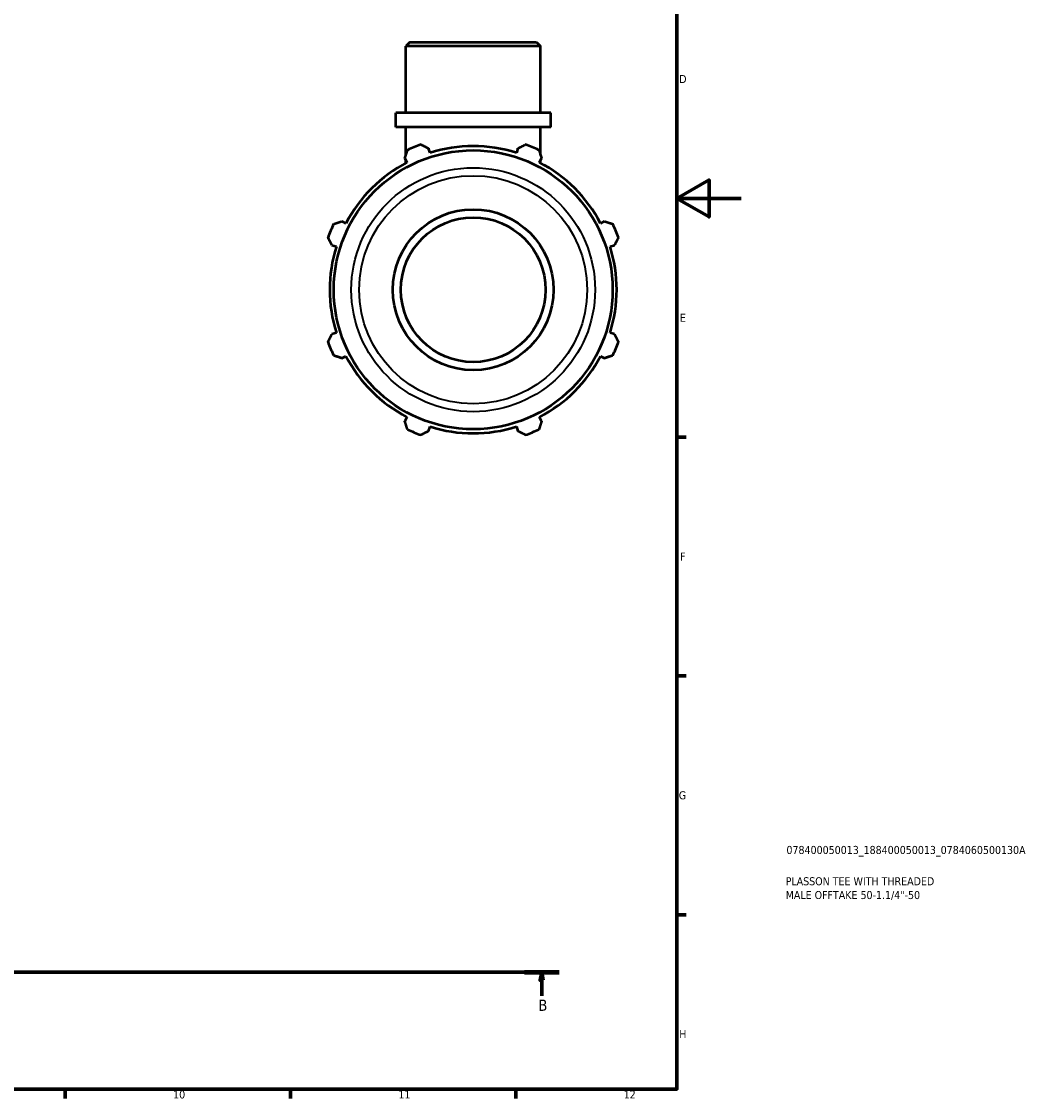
# Model space of a CAD drawing. Header units: millimetres. Extents: x 0 to 931, y 0 to 860.
# Tile 5 of 6: x 617 to 931, y 17 to 352. Entities that reach past the tile are written whole.
import ezdxf

# ---------------------------------------------------------------- set-up
doc = ezdxf.new("R2010")
doc.units = ezdxf.units.MM
doc.linetypes.add('CHAIN', pattern=[0.7087, 0.4724, -0.0591, 0.1181, -0.0591])
for name, color, linetype, lineweight in [('Border (ISO)', 7, 'Continuous', 70), ('Section Line (ISO)', 7, 'CHAIN', 70), ('Title (ISO)', 7, 'Continuous', 50), ('Visible (ISO)', 7, 'Continuous', 50), ('Visible Narrow (ISO)', 7, 'Continuous', 35)]:
    doc.layers.add(name, color=color, linetype=linetype, lineweight=lineweight)
doc.styles.add('Label Text (ISO)', font='tahoma.ttf')
doc.styles.add('Note Text (ISO)', font='tahoma.ttf')

# ---------------------------------------------------------------- blocks, each defined once
blk = doc.blocks.new('Borders Default Border')
at = {"layer": 'Border (ISO)'}
for p, q in [((821, 222.75), (823.9, 222.75)), ((821, 148.5), (823.9, 148.5)), ((821, 74.25), (823.9, 74.25)), ((630.75, 20), (630.75, 17.1)), ((700.83, 20), (700.83, 17.1)), ((770.92, 20), (770.92, 17.1))]:
    blk.add_line(p, q, dxfattribs=at)
at = {"layer": 'Border (ISO)', "flags": 128}
for points in [[(20, 20), (20, 574), (821, 574), (821, 20), (20, 20)], [(841, 297), (821, 297), (831, 302.77), (831, 291.23), (821, 297)]]:
    blk.add_lwpolyline(points, dxfattribs=at)
at = {"layer": 'Border (ISO)', "color": 232, "true_color": 0xca0064, "char_height": 2.5, "attachment_point": 7, "style": 'Note Text (ISO)'}
for s, insert in [('D', (821.73, 332.88)), ('E', (821.94, 258.63)), ('F', (822, 184.38)), ('G', (821.61, 110.08)), ('H', (821.74, 35.88)), ('10', (664.29, 17.05)), ('11', (734.37, 17.1)), ('12', (804.46, 17.1))]:
    blk.add_mtext(s, dxfattribs=dict(at, insert=insert))
blk = doc.blocks.new('Title Blocks ISO')
at = {"layer": 'Title (ISO)', "color": 232, "true_color": 0xca0064, "style": 'Note Text (ISO)'}
for tag, p in [('PART_NUMBER_001', (34.08, 73.13)), ('DESCRIPTION_001', (33.84, 63.4)), ('DESCRIPTION_002', (33.84, 59.12))]:
    blk.add_attdef(tag, p, '', height=2.5, dxfattribs=at)
blk = doc.blocks.new('2dTransSection0')
at = {"layer": 'Section Line (ISO)', "linetype": 'CHAIN'}
blk.add_line((199.86, 56.35), (784.34, 56.35), dxfattribs=at)
at = {"layer": 'Section Line (ISO)', "linetype": 'Continuous', "lineweight": 140}
blk.add_line((773.55, 56.35), (784.34, 56.35), dxfattribs=at)
at = {"layer": 'Section Line (ISO)', "linetype": 'Continuous'}
for p, q in [((778.95, 56.35), (778.45, 53.85)), ((778.45, 53.85), (779.45, 53.85)), ((778.95, 53.85), (778.95, 56.35)), ((779.45, 53.85), (778.95, 56.35)), ((778.95, 48.99), (778.95, 53.85))]:
    blk.add_line(p, q, dxfattribs=at)
at = {"layer": 'Section Line (ISO)', "linetype": 'Continuous', "flags": 128}
blk.add_lwpolyline([(779.45, 53.85), (778.95, 56.35), (778.45, 53.85), (779.45, 53.85)], dxfattribs=at)
at = {"layer": 'Section Line (ISO)'}
blk.add_solid([(779.45, 53.85), (778.95, 56.35), (778.45, 53.85), (779.45, 53.85)], dxfattribs=at)
at = {"layer": 'Section Line (ISO)', "insert": (777.88, 44.35), "char_height": 3.5, "attachment_point": 7, "style": 'Label Text (ISO)'}
blk.add_mtext('B', dxfattribs=at)

msp = doc.modelspace()

# ---------------------------------------------------------------- linework, layer by layer
at = {"layer": 'Visible (ISO)'}
for p, q in [((737.943, 345.599), (736.686, 344.342)), ((737.943, 345.599), (777.339, 345.599)), ((777.339, 345.599), (778.596, 344.342)), ((778.596, 344.342), (736.686, 344.342)), ((736.686, 323.599), (736.686, 344.342)), ((778.596, 323.599), (778.596, 344.342)), ((781.739, 323.599), (733.543, 323.599)), ((733.543, 319.199), (733.543, 323.599)), ((781.739, 319.199), (781.739, 323.599)), ((781.739, 319.199), (733.543, 319.199)), ((736.686, 310.461), (736.686, 319.199)), ((778.596, 310.461), (778.596, 319.199)), ((744.217, 311.173), (743.784, 312.547)), ((771.497, 312.547), (771.064, 311.173)), ((736.364, 309.473), (737.028, 308.195)), ((736.686, 308.015), (736.686, 308.853)), ((778.253, 308.195), (778.918, 309.473)), ((778.596, 308.015), (778.596, 308.853)), ((718.045, 289.212), (716.767, 289.877)), ((798.514, 289.877), (797.237, 289.212)), ((713.694, 282.456), (715.067, 282.023)), ((800.215, 282.023), (801.588, 282.456)), ((715.067, 255.176), (713.694, 254.743)), ((801.588, 254.743), (800.215, 255.176)), ((716.767, 247.322), (718.045, 247.987)), ((797.237, 247.987), (798.514, 247.322)), ((737.028, 229.003), (736.364, 227.726)), ((778.918, 227.726), (778.253, 229.003)), ((743.784, 224.652), (744.217, 226.025)), ((771.064, 226.025), (771.497, 224.652))]:
    msp.add_line(p, q, dxfattribs=at)
for radius in [43.367, 25, 22.5]:
    msp.add_circle((757.641, 268.599), radius, dxfattribs=at)
for radius, start, end in [(48, 109.79198, 115.20802), (44.64, 72.5, 107.5), (48, 64.79198, 70.20802), (44.64, 117.5, 152.5), (44.64, 27.5, 62.5), (48, 154.79198, 160.20802), (48, 19.79198, 25.20802), (44.64, 162.5, 197.5), (44.64, 342.5, 17.5), (48, 199.79198, 205.20802), (48, 334.79198, 340.20802), (44.64, 207.5, 242.5), (44.64, 297.5, 332.5), (48, 244.79198, 250.20802), (44.64, 252.5, 287.5), (48, 289.79198, 295.20802)]:
    msp.add_arc((757.641, 268.599), radius, start, end, dxfattribs=at)
for points, weights in [([(736.364, 309.473), (736.772, 310.724), (737.197, 312.028)], [1.0012831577, 1.00105004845, 1]), ([(741.388, 313.764), (742.611, 313.143), (743.784, 312.547)], [1, 1.00105004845, 1.0012831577]), ([(771.497, 312.547), (772.671, 313.143), (773.894, 313.764)], [1.0012831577, 1.00105004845, 1]), ([(778.084, 312.028), (778.51, 310.724), (778.918, 309.473)], [1, 1.00105004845, 1.0012831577]), ([(714.212, 289.043), (715.516, 289.468), (716.767, 289.877)], [1, 1.00105004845, 1.0012831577]), ([(798.514, 289.877), (799.766, 289.468), (801.07, 289.043)], [1.0012831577, 1.00105004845, 1]), ([(713.694, 282.456), (713.097, 283.63), (712.476, 284.852)], [1.0012831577, 1.00105004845, 1]), ([(802.805, 284.852), (802.184, 283.63), (801.588, 282.456)], [1, 1.00105004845, 1.0012831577]), ([(712.476, 252.346), (713.097, 253.569), (713.694, 254.743)], [1, 1.00105004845, 1.0012831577]), ([(801.588, 254.743), (802.184, 253.569), (802.805, 252.346)], [1.0012831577, 1.00105004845, 1]), ([(716.767, 247.322), (715.516, 247.73), (714.212, 248.156)], [1.0012831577, 1.00105004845, 1]), ([(801.07, 248.156), (799.766, 247.73), (798.514, 247.322)], [1, 1.00105004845, 1.0012831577]), ([(737.197, 225.17), (736.772, 226.474), (736.364, 227.726)], [1, 1.00105004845, 1.0012831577]), ([(743.784, 224.652), (742.611, 224.056), (741.388, 223.435)], [1.0012831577, 1.00105004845, 1]), ([(773.894, 223.435), (772.671, 224.056), (771.497, 224.652)], [1, 1.00105004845, 1.0012831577]), ([(778.918, 227.726), (778.51, 226.474), (778.084, 225.17)], [1.0012831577, 1.00105004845, 1])]:
    msp.add_rational_spline(points, weights, degree=2, dxfattribs=at)
at = {"layer": 'Visible Narrow (ISO)'}
for radius in [37.921, 35.476]:
    msp.add_circle((757.641, 268.599), radius, dxfattribs=at)

# ---------------------------------------------------------------- block references
msp.add_blockref('Borders Default Border', (0, 0))
msp.add_blockref('Title Blocks ISO', (821, 20)).add_auto_attribs({'PART_NUMBER_001': '078400050013_188400050013_0784060500130A', 'DESCRIPTION_001': 'PLASSON TEE WITH THREADED', 'DESCRIPTION_002': 'MALE OFFTAKE 50-1.1/4"-50'})
at = {"layer": 'Section Line (ISO)'}
msp.add_blockref('2dTransSection0', (0, 0), dxfattribs=at)

doc.saveas('drawing.dxf')
